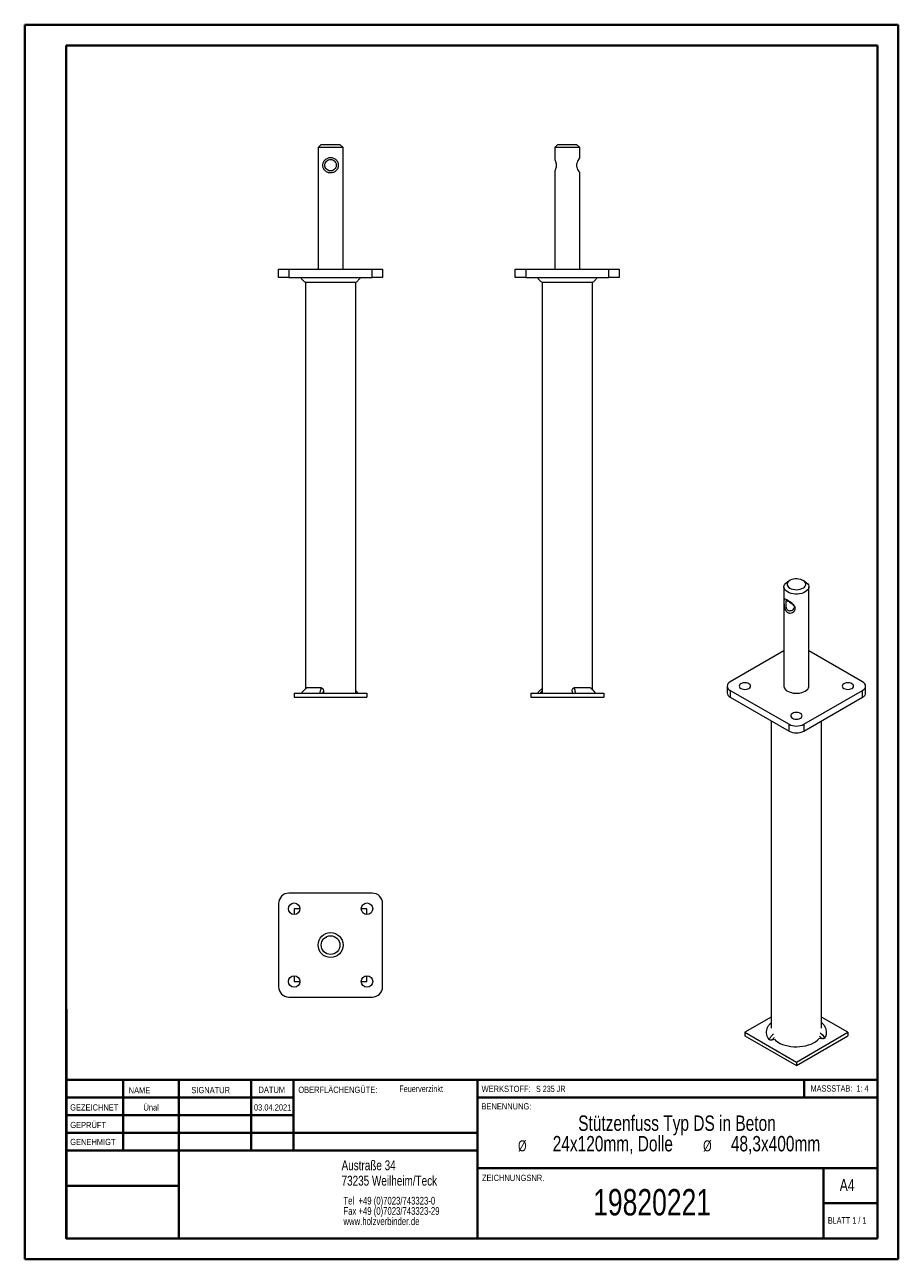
# Model space of a CAD drawing. Header units: millimetres. Extents: x 0 to 210, y 0 to 297.
import ezdxf

# ---------------------------------------------------------------- set-up
doc = ezdxf.new("R2010")
doc.units = ezdxf.units.MM
doc.styles.add('SLDTEXTSTYLE0', font='TXT', dxfattribs={"width": 0.75})
doc.styles.add('SLDTEXTSTYLE1', font='TXT', dxfattribs={"width": 0.681818})
doc.styles.add('SLDTEXTSTYLE2', font='TXT', dxfattribs={"width": 0.7})
doc.styles.add('SLDTEXTSTYLE3', font='TXT', dxfattribs={"width": 0.6875})

# ---------------------------------------------------------------- blocks, each defined once
blk = doc.blocks.new('SW_NOTE_0')
at = {"color": 0, "linetype": 'Continuous', "lineweight": 0, "char_height": 1.8521, "attachment_point": 1, "style": 'SLDTEXTSTYLE0'}
for s, insert in [('Tel  +49 (0)7023/743323-0', (0, 2.39)), ('Fax +49 (0)7023/743323-29', (0, -0.08)), ('www.holzverbinder.de', (0, -2.55))]:
    blk.add_mtext(s, dxfattribs=dict(at, insert=insert))
blk = doc.blocks.new('SW_NOTE_1')
at = {"color": 0, "linetype": 'Continuous', "lineweight": 0, "attachment_point": 2, "style": 'SLDTEXTSTYLE0'}
for s, insert, char_height in [('Stützenfuss Typ DS in Beton', (31.31, 4.77), 3.7042), ('24x120mm, Dolle', (15.89, -0.16), 3.7042), ('%%c', (-5.88, -1.22), 2.646), ('%%c', (38.62, -1.22), 2.646), ('48,3x400mm', (55, -0.16), 3.704)]:
    blk.add_mtext(s, dxfattribs=dict(at, insert=insert, char_height=char_height))

msp = doc.modelspace()

# ---------------------------------------------------------------- linework, layer by layer
at = {"color": 7, "linetype": 'Continuous', "lineweight": 40}
for p, q in [((0.08, 0.21), (0.08, 297.21)), ((0.08, 297.21), (210.08, 297.21)), ((210.08, 0.21), (210.08, 297.21)), ((210.08, 292.21), (210.08, 297.21)), ((10.08, 292.21), (205.08, 292.21)), ((10.08, 5.21), (10.08, 292.21)), ((205.08, 5.21), (205.08, 292.21)), ((10.11, 60.37), (10.11, 5.12)), ((205.08, 43.37), (10.11, 43.37)), ((23.71, 43.37), (23.71, 26.37)), ((37.1, 43.37), (37.1, 5.12)), ((54.51, 43.37), (54.51, 26.37)), ((64.71, 26.37), (64.71, 43.37)), ((108.91, 43.37), (108.91, 5.12)), ((187.47, 39.12), (187.47, 43.37)), ((64.71, 39.1), (10.11, 39.1)), ((205.08, 39.12), (108.91, 39.12)), ((64.71, 34.87), (10.11, 34.87)), ((108.91, 30.62), (10.11, 30.62)), ((108.91, 26.37), (10.11, 26.37)), ((108.91, 22.12), (205.08, 22.12)), ((192.08, 5.21), (192.08, 22.21)), ((37.1, 17.87), (10.11, 17.87)), ((10.11, 13.71), (10.08, 13.71)), ((205.08, 13.71), (192.08, 13.71)), ((10.11, 9.46), (10.08, 9.46)), ((10.08, 5.21), (205.08, 5.21)), ((205.08, 5.21), (180.99, 5.21)), ((0.08, 0.21), (210.08, 0.21))]:
    msp.add_line(p, q, dxfattribs=at)
at = {"color": 7, "linetype": 'Continuous', "lineweight": 15}
for p, q in [((71.36, 268.41), (70.61, 267.66)), ((70.61, 267.66), (70.61, 238.41)), ((73.61, 267.66), (70.61, 267.66)), ((71.36, 268.41), (73.61, 268.41)), ((73.61, 268.41), (75.86, 268.41)), ((76.61, 267.66), (73.61, 267.66)), ((76.61, 267.66), (75.86, 268.41)), ((76.61, 238.41), (76.61, 267.66)), ((128.26, 268.41), (127.51, 267.66)), ((127.51, 267.66), (127.51, 264.78)), ((133.51, 267.66), (127.51, 267.66)), ((128.26, 268.41), (132.76, 268.41)), ((133.51, 267.66), (132.76, 268.41)), ((133.51, 265.19), (133.51, 267.66)), ((127.51, 262.05), (127.51, 238.41)), ((133.51, 238.41), (133.51, 261.62)), ((61.11, 236.41), (61.11, 238.41)), ((61.11, 238.41), (63.61, 238.41)), ((63.61, 238.41), (63.61, 236.41)), ((63.61, 238.41), (83.61, 238.41)), ((83.61, 236.41), (83.61, 238.41)), ((83.61, 238.41), (86.11, 238.41)), ((86.11, 238.41), (86.11, 236.41)), ((118.01, 236.41), (118.01, 238.41)), ((118.01, 238.41), (120.51, 238.41)), ((120.51, 238.41), (120.51, 236.41)), ((120.51, 238.41), (140.51, 238.41)), ((140.51, 236.41), (140.51, 238.41)), ((140.51, 238.41), (143.01, 238.41)), ((143.01, 238.41), (143.01, 236.41)), ((63.61, 236.41), (61.11, 236.41)), ((63.61, 236.41), (83.61, 236.41)), ((67.57, 235.19), (67.57, 137.44)), ((79.65, 136.41), (79.65, 235.19)), ((86.11, 236.41), (83.61, 236.41)), ((120.51, 236.41), (118.01, 236.41)), ((120.51, 236.41), (140.51, 236.41)), ((124.48, 235.19), (124.48, 136.41)), ((136.55, 137.27), (136.55, 235.19)), ((143.01, 236.41), (140.51, 236.41)), ((184, 163.52), (183.47, 163.21)), ((187.71, 163.21), (187.18, 163.52)), ((182.59, 161.99), (182.59, 138.1)), ((188.59, 138.1), (188.59, 161.99)), ((182.59, 146.58), (169.68, 139.13)), ((201.5, 139.13), (188.59, 146.58)), ((71.9, 137), (71.9, 136.41)), ((168.95, 138.1), (168.95, 136.47)), ((169.68, 137.08), (183.82, 128.92)), ((169.68, 137.08), (169.68, 135.45)), ((187.36, 128.92), (201.5, 137.08)), ((201.5, 135.45), (201.5, 137.08)), ((202.23, 136.47), (202.23, 138.1)), ((64.86, 136.41), (64.86, 135.41)), ((64.86, 136.41), (82.36, 136.41)), ((64.86, 135.41), (82.36, 135.41)), ((79.72, 136.41), (79.65, 136.5)), ((82.36, 136.41), (82.36, 135.41)), ((121.76, 136.41), (121.76, 135.41)), ((121.76, 136.41), (139.26, 136.41)), ((121.76, 135.41), (139.26, 135.41)), ((139.26, 136.41), (139.26, 135.41)), ((169.68, 135.45), (183.82, 127.29)), ((187.36, 127.29), (201.5, 135.45)), ((179.55, 129.75), (179.55, 55.82)), ((183.82, 127.29), (183.82, 128.92)), ((187.36, 128.92), (187.36, 127.29)), ((191.63, 55.82), (191.63, 129.75)), ((83.61, 88.3), (63.61, 88.3)), ((61.11, 85.8), (61.11, 65.8)), ((66.23, 84.55), (64.86, 84.55)), ((64.86, 84.55), (64.86, 83.18)), ((82.36, 84.55), (80.98, 84.55)), ((82.36, 83.18), (82.36, 84.55)), ((86.11, 65.8), (86.11, 85.8)), ((64.86, 68.43), (64.86, 67.05)), ((82.36, 67.05), (82.36, 68.43)), ((64.86, 67.05), (66.23, 67.05)), ((80.98, 67.05), (82.36, 67.05)), ((63.61, 63.3), (83.61, 63.3)), ((179.55, 58.48), (173.21, 54.82)), ((197.96, 54.82), (191.63, 58.48)), ((191.83, 56.95), (191.63, 57.13)), ((173.21, 54.82), (173.21, 54)), ((173.21, 54.82), (185.59, 47.67)), ((173.21, 54), (185.59, 46.86)), ((185.59, 47.67), (197.96, 54.82)), ((185.59, 46.86), (197.96, 54)), ((197.96, 54.82), (197.96, 54)), ((179.8, 53), (180.28, 53.16)), ((191.14, 53.45), (191.65, 53.32)), ((185.59, 47.67), (185.59, 46.86))]:
    msp.add_line(p, q, dxfattribs=at)
at = {"color": 7, "linetype": 'Continuous', "lineweight": 0}
for p, q in [((64.71, 39.12), (10.11, 39.12)), ((23.71, 5.21), (23.71, 5.12)), ((54.51, 5.21), (54.51, 5.12))]:
    msp.add_line(p, q, dxfattribs=at)
at = {"color": 7, "linetype": 'Continuous', "lineweight": 15, "flags": 128}
for points in [[(184, 161.68), (184.35, 161.52), (184.75, 161.39), (185.19, 161.32), (185.65, 161.3), (186.1, 161.34), (186.53, 161.42), (186.92, 161.55), (187.26, 161.73), (187.53, 161.94), (187.72, 162.18), (187.82, 162.44), (187.83, 162.7), (187.75, 162.96), (187.58, 163.2), (187.33, 163.42), (187.01, 163.61), (186.63, 163.75), (186.21, 163.85), (185.76, 163.9), (185.3, 163.89), (184.86, 163.83), (184.45, 163.72), (184.08, 163.56), (183.77, 163.37), (183.54, 163.14), (183.4, 162.89), (183.34, 162.63), (183.37, 162.37), (183.5, 162.12), (183.71, 161.89), (184, 161.68)], [(183.47, 160.76), (183.13, 161), (182.87, 161.26), (182.69, 161.54), (182.6, 161.84), (182.6, 162.14), (182.69, 162.44), (182.87, 162.72), (183.13, 162.98), (183.47, 163.21)], [(187.71, 163.21), (188.05, 162.98), (188.31, 162.72), (188.49, 162.44), (188.58, 162.14), (188.58, 161.84), (188.49, 161.54), (188.31, 161.26), (188.05, 161), (187.71, 160.76), (187.31, 160.57), (186.86, 160.42), (186.36, 160.32), (185.85, 160.26), (185.33, 160.26), (184.81, 160.32), (184.32, 160.42), (183.87, 160.57), (183.47, 160.76)], [(169.68, 139.13), (169.37, 138.91), (169.14, 138.66), (168.99, 138.39), (168.95, 138.1), (168.99, 137.82), (169.14, 137.55), (169.37, 137.3), (169.68, 137.08)], [(172.24, 137.54), (172.53, 137.42), (172.86, 137.34), (173.21, 137.31), (173.57, 137.34), (173.9, 137.42), (174.19, 137.54), (174.4, 137.71), (174.54, 137.9), (174.59, 138.1), (174.54, 138.31), (174.4, 138.5), (174.19, 138.67), (173.9, 138.79), (173.57, 138.87), (173.21, 138.9), (172.86, 138.87), (172.53, 138.79), (172.24, 138.67), (172.02, 138.5), (171.89, 138.31), (171.84, 138.1), (171.89, 137.9), (172.02, 137.71), (172.24, 137.54)], [(183.47, 136.88), (183.87, 136.69), (184.32, 136.54), (184.81, 136.43), (185.33, 136.38), (185.85, 136.38), (186.36, 136.43), (186.86, 136.54), (187.31, 136.69), (187.71, 136.88), (188.05, 137.11), (188.31, 137.37), (188.49, 137.66), (188.58, 137.95), (188.59, 138.1)], [(196.99, 137.54), (197.28, 137.42), (197.61, 137.34), (197.96, 137.31), (198.32, 137.34), (198.65, 137.42), (198.94, 137.54), (199.15, 137.71), (199.29, 137.9), (199.34, 138.1), (199.29, 138.31), (199.15, 138.5), (198.94, 138.67), (198.65, 138.79), (198.32, 138.87), (197.96, 138.9), (197.61, 138.87), (197.28, 138.79), (196.99, 138.67), (196.77, 138.5), (196.63, 138.31), (196.59, 138.1), (196.63, 137.9), (196.77, 137.71), (196.99, 137.54)], [(201.5, 137.08), (201.81, 137.3), (202.04, 137.55), (202.18, 137.82), (202.23, 138.1), (202.18, 138.39), (202.04, 138.66), (201.81, 138.91), (201.5, 139.13)], [(184.62, 130.4), (184.9, 130.27), (185.23, 130.19), (185.59, 130.17), (185.94, 130.19), (186.28, 130.27), (186.56, 130.4), (186.78, 130.56), (186.92, 130.76), (186.96, 130.96), (186.92, 131.17), (186.78, 131.36), (186.56, 131.52), (186.28, 131.65), (185.94, 131.73), (185.59, 131.76), (185.23, 131.73), (184.9, 131.65), (184.62, 131.52), (184.4, 131.36), (184.26, 131.17), (184.21, 130.96), (184.26, 130.76), (184.4, 130.56), (184.62, 130.4)], [(179.55, 57.1), (179.49, 57.06), (179.29, 56.89), (179.29, 56.89), (179.29, 56.89)], [(191.32, 54.73), (191.87, 54.18), (192.22, 53.76), (192.45, 53.46), (192.45, 53.46), (192.45, 53.46)], [(181.68, 52.16), (182.26, 51.91), (182.9, 51.7), (183.57, 51.53), (184.27, 51.42), (184.99, 51.35), (185.72, 51.33), (186.44, 51.37), (187.16, 51.45), (187.85, 51.59), (188.51, 51.77), (189.12, 51.99), (189.69, 52.26), (190.19, 52.56), (190.63, 52.9), (190.99, 53.26), (191.14, 53.45)]]:
    msp.add_lwpolyline(points, dxfattribs=at)
at = {"color": 7, "linetype": 'Continuous', "lineweight": 15}
for centre, radius in [((64.86, 84.55), 1.38), ((82.36, 84.55), 1.38), ((73.61, 75.8), 3), ((73.61, 75.8), 2.25), ((64.86, 67.05), 1.38), ((82.36, 67.05), 1.38)]:
    msp.add_circle(centre, radius, dxfattribs=at)
for centre, radius, start, end in [((184.09, 138.25), 1.51, 185.6534, 245.6668), ((170.2, 136.6), 1.26, 185.6948, 245.6253), ((200.98, 136.6), 1.26, 294.3747, 354.3052), ((185.59, 132.33), 3.84, 242.6097, 297.3903), ((185.59, 130.7), 3.84, 242.6097, 297.3903), ((63.61, 85.8), 2.5, 90, 180), ((83.61, 85.8), 2.5, 0, 90), ((63.61, 65.8), 2.5, 180, 270), ((83.61, 65.8), 2.5, 270, 0), ((183.65, 56.41), 4.68, 224.0165, 245.1573)]:
    msp.add_arc(centre, radius, start, end, dxfattribs=at)
for points, knots in [([(75.55, 263.41), (75.54, 263.29), (75.52, 263.04), (75.36, 262.59), (75.01, 262.11), (74.49, 261.79), (74.01, 261.65), (73.62, 261.61), (73.22, 261.64), (72.73, 261.78), (72.21, 262.11), (71.86, 262.58), (71.7, 263.04), (71.66, 263.4), (71.7, 263.77), (71.85, 264.22), (72.2, 264.7), (72.72, 265.03), (73.21, 265.17), (73.6, 265.21), (74, 265.17), (74.49, 265.03), (75.01, 264.7), (75.36, 264.23), (75.52, 263.77), (75.54, 263.53), (75.55, 263.41)], [0, 0, 0, 0, 0.03002, 0.060349, 0.121871, 0.184925, 0.217136, 0.24939, 0.281898, 0.314208, 0.377563, 0.439111, 0.469386, 0.499361, 0.529591, 0.559763, 0.621538, 0.684799, 0.717044, 0.749583, 0.782098, 0.814399, 0.877933, 0.939666, 0.97, 1, 1, 1, 1]), ([(74.98, 263.41), (74.98, 263.5), (74.97, 263.69), (74.85, 264.04), (74.61, 264.4), (74.24, 264.65), (73.89, 264.76), (73.61, 264.79), (73.32, 264.76), (72.97, 264.65), (72.61, 264.39), (72.36, 264.03), (72.25, 263.68), (72.22, 263.4), (72.25, 263.12), (72.37, 262.77), (72.61, 262.41), (72.98, 262.16), (73.33, 262.05), (73.61, 262.02), (73.89, 262.05), (74.24, 262.16), (74.61, 262.42), (74.85, 262.78), (74.97, 263.13), (74.98, 263.31), (74.98, 263.41)], [0, 0, 0, 0, 0.030762, 0.062006, 0.125408, 0.188601, 0.219635, 0.250392, 0.28118, 0.312177, 0.375129, 0.438584, 0.469658, 0.500655, 0.531393, 0.562578, 0.625784, 0.688787, 0.719825, 0.750575, 0.781093, 0.812055, 0.874791, 0.937979, 0.969217, 1, 1, 1, 1]), ([(127.51, 264.78), (127.52, 264.77), (127.53, 264.74), (127.62, 264.53), (127.74, 264.21), (127.83, 263.78), (127.86, 263.32), (127.81, 262.89), (127.71, 262.52), (127.6, 262.22), (127.52, 262.05), (127.52, 262.05), (127.52, 262.05)], [0, 0, 0, 0, 0.10012, 0.200036, 0.305299, 0.417029, 0.52254, 0.617945, 0.715613, 0.823462, 0.934784, 1, 1, 1, 1]), ([(133.51, 261.62), (133.51, 261.63), (133.5, 261.64), (133.4, 261.79), (133.19, 262.11), (132.95, 262.58), (132.83, 263.04), (132.79, 263.4), (132.83, 263.77), (132.95, 264.22), (133.19, 264.7), (133.4, 265.03), (133.49, 265.16), (133.52, 265.2), (133.51, 265.19), (133.51, 265.19)], [0, 0, 0, 0, 0.063777, 0.128397, 0.255108, 0.378205, 0.438755, 0.498704, 0.559165, 0.61951, 0.743059, 0.869582, 0.934072, 0.999152, 1, 1, 1, 1]), ([(133.28, 264.78), (133.32, 264.85), (133.4, 264.99), (133.47, 265.12), (133.51, 265.19)], [0, 0, 0, 0, 0.499997, 1, 1, 1, 1]), ([(133.51, 261.62), (133.47, 261.69), (133.4, 261.83), (133.32, 261.96), (133.28, 262.03)], [0, 0, 0, 0, 0.500005, 1, 1, 1, 1]), ([(66.36, 236.41), (66.55, 236.17), (66.91, 235.73), (67.36, 235.36), (67.57, 235.19)], [0, 0, 0, 0, 0.518455, 1, 1, 1, 1]), ([(73.61, 235.16), (73.29, 235.16), (72.64, 235.16), (71.69, 235.17), (70.92, 235.17), (70.34, 235.16), (69.79, 235.16), (69.29, 235.16), (68.86, 235.16), (68.47, 235.16), (68.15, 235.16), (67.91, 235.16), (67.72, 235.16), (67.62, 235.16), (67.61, 235.16), (67.61, 235.16)], [0, 0, 0, 0, 0.102018, 0.206067, 0.312248, 0.366144, 0.420826, 0.526984, 0.580868, 0.635537, 0.74172, 0.795616, 0.850298, 0.956495, 1, 1, 1, 1]), ([(79.61, 235.16), (79.59, 235.16), (79.57, 235.16), (79.43, 235.16), (79.24, 235.16), (78.96, 235.16), (78.61, 235.16), (78.22, 235.16), (77.75, 235.16), (77.23, 235.16), (76.68, 235.17), (76.07, 235.17), (75.44, 235.17), (75, 235.16), (74.51, 235.16), (74.06, 235.16), (73.72, 235.16), (73.61, 235.16)], [0, 0, 0, 0, 0.104226, 0.158122, 0.212803, 0.318984, 0.372879, 0.42756, 0.533742, 0.587639, 0.642321, 0.748489, 0.802378, 0.857054, 0.892516, 0.963973, 1, 1, 1, 1]), ([(79.65, 235.19), (79.86, 235.36), (80.31, 235.73), (80.67, 236.17), (80.86, 236.41)], [0, 0, 0, 0, 0.4815447, 1, 1, 1, 1]), ([(123.26, 236.41), (123.45, 236.17), (123.81, 235.73), (124.26, 235.36), (124.48, 235.19)], [0, 0, 0, 0, 0.518455, 1, 1, 1, 1]), ([(136.51, 235.16), (136.5, 235.16), (136.47, 235.16), (136.22, 235.17), (135.9, 235.17), (135.55, 235.16), (135.16, 235.16), (134.7, 235.16), (134.19, 235.16), (133.64, 235.16), (133.04, 235.16), (132.41, 235.16), (131.76, 235.16), (131.09, 235.16), (130.41, 235.16), (129.74, 235.16), (129.07, 235.16), (128.43, 235.16), (127.81, 235.16), (127.22, 235.16), (126.68, 235.16), (126.31, 235.16), (125.96, 235.16), (125.65, 235.16), (125.37, 235.16), (125.12, 235.16), (124.92, 235.16), (124.76, 235.16), (124.63, 235.16), (124.53, 235.16), (124.53, 235.16), (124.53, 235.16)], [0, 0, 0, 0, 0.051003, 0.103022, 0.156106, 0.183051, 0.210389, 0.263462, 0.290401, 0.317732, 0.370818, 0.397763, 0.4251, 0.478193, 0.505141, 0.532483, 0.585575, 0.612524, 0.639866, 0.692959, 0.719907, 0.747249, 0.773631, 0.800195, 0.827338, 0.854679, 0.881061, 0.907625, 0.934768, 0.96211, 1, 1, 1, 1]), ([(136.55, 235.19), (136.77, 235.36), (137.21, 235.73), (137.58, 236.17), (137.76, 236.41)], [0, 0, 0, 0, 0.481545, 1, 1, 1, 1]), ([(185.34, 156.79), (185.33, 156.69), (185.31, 156.5), (185.1, 156.14), (184.69, 155.8), (184.17, 155.66), (183.76, 155.7), (183.47, 155.82), (183.21, 156.02), (182.93, 156.37), (182.71, 156.93), (182.62, 157.57), (182.6, 158.05), (182.6, 158.38), (182.6, 158.65), (182.62, 158.91), (182.7, 159.06), (182.92, 159.02), (183.2, 158.9), (183.46, 158.76), (183.75, 158.58), (184.17, 158.31), (184.69, 157.91), (185.1, 157.47), (185.31, 157.09), (185.33, 156.89), (185.34, 156.79)], [0, 0, 0, 0, 0.03002, 0.060349, 0.121871, 0.184925, 0.217136, 0.24939, 0.281898, 0.314208, 0.377563, 0.439111, 0.469386, 0.499361, 0.529591, 0.559763, 0.621538, 0.684799, 0.717044, 0.749583, 0.782098, 0.814399, 0.877933, 0.939666, 0.97, 1, 1, 1, 1]), ([(185.07, 157.1), (185.06, 157.17), (185.04, 157.32), (184.88, 157.61), (184.56, 157.92), (184.16, 158.19), (183.84, 158.39), (183.63, 158.52), (183.45, 158.62), (183.26, 158.71), (183.14, 158.73), (183.12, 158.62), (183.12, 158.43), (183.13, 158.22), (183.12, 157.97), (183.12, 157.59), (183.14, 157.11), (183.26, 156.67), (183.45, 156.4), (183.63, 156.25), (183.85, 156.17), (184.16, 156.16), (184.56, 156.3), (184.88, 156.58), (185.04, 156.87), (185.06, 157.02), (185.07, 157.1)], [0, 0, 0, 0, 0.030762, 0.062006, 0.125408, 0.188601, 0.219635, 0.250392, 0.28118, 0.312177, 0.375129, 0.438584, 0.469658, 0.500655, 0.531393, 0.562578, 0.625784, 0.688787, 0.719825, 0.750575, 0.781093, 0.812055, 0.874791, 0.937979, 0.969217, 1, 1, 1, 1]), ([(67.82, 137.64), (67.73, 137.57), (67.46, 137.36), (67.06, 136.97), (66.76, 136.61), (66.61, 136.42), (66.61, 136.41)], [0, 0, 0, 0, 0.2022044, 0.5817003, 0.9804466, 1, 1, 1, 1]), ([(67.85, 137.66), (67.64, 137.48), (67.28, 137.19), (66.89, 136.76), (66.69, 136.51), (66.62, 136.41), (66.62, 136.41)], [0, 0, 0, 0, 0.4646406, 0.7832843, 0.9999916, 1, 1, 1, 1]), ([(71.41, 137.66), (71, 137.66), (70.3, 137.66), (69.43, 137.66), (68.76, 137.66), (68.23, 137.66), (67.96, 137.66), (67.86, 137.66), (67.85, 137.66)], [0, 0, 0, 0, 0.243701, 0.426094, 0.613776, 0.796171, 0.983856, 1, 1, 1, 1]), ([(71.05, 136.41), (71.05, 136.41), (71.07, 136.51), (71.12, 136.72), (71.19, 136.99), (71.25, 137.22), (71.31, 137.39), (71.36, 137.54), (71.39, 137.62), (71.41, 137.66)], [0, 0, 0, 0, 0.000008, 0.227021, 0.454976, 0.614146, 0.773639, 0.886762, 1, 1, 1, 1]), ([(71.41, 137.66), (71.45, 137.65), (71.55, 137.64), (71.68, 137.56), (71.79, 137.44), (71.87, 137.26), (71.9, 137.11), (71.9, 137.01), (71.9, 137)], [0, 0, 0, 0, 0.163086, 0.32568, 0.500488, 0.70412, 0.947081, 1, 1, 1, 1]), ([(71.9, 137), (71.87, 136.89), (71.81, 136.7), (71.76, 136.5), (71.73, 136.41)], [0, 0, 0, 0, 0.571333, 1, 1, 1, 1]), ([(80.16, 136.41), (80.12, 136.46), (79.97, 136.68), (79.79, 136.89), (79.65, 137.05)], [0, 0, 0, 0, 0.22959, 1, 1, 1, 1]), ([(123.37, 136.41), (123.37, 136.41), (123.45, 136.51), (123.62, 136.72), (123.87, 136.99), (124.1, 137.22), (124.29, 137.39), (124.41, 137.5), (124.47, 137.54), (124.48, 137.54)], [0, 0, 0, 0, 0.000009, 0.253256, 0.507555, 0.685119, 0.863044, 0.989239, 1, 1, 1, 1]), ([(124.48, 136.93), (124.38, 136.85), (124.2, 136.68), (124.04, 136.5), (123.96, 136.41)], [0, 0, 0, 0, 0.516654, 1, 1, 1, 1]), ([(131.68, 137), (131.68, 137.08), (131.7, 137.24), (131.8, 137.44), (131.93, 137.58), (132.07, 137.65), (132.16, 137.66), (132.19, 137.66)], [0, 0, 0, 0, 0.2714217, 0.5099159, 0.7062286, 0.9036848, 1, 1, 1, 1]), ([(131.79, 136.41), (131.77, 136.53), (131.74, 136.72), (131.7, 136.9), (131.68, 136.96)], [0, 0, 0, 0, 0.6226881, 1, 1, 1, 1]), ([(132.19, 137.66), (132.23, 137.48), (132.3, 137.19), (132.38, 136.76), (132.42, 136.51), (132.43, 136.41), (132.43, 136.41)], [0, 0, 0, 0, 0.464641, 0.783284, 0.999992, 1, 1, 1, 1]), ([(136.09, 137.66), (135.9, 137.66), (135.57, 137.66), (134.85, 137.66), (134.1, 137.66), (133.23, 137.66), (132.57, 137.66), (132.22, 137.66), (132.19, 137.66)], [0, 0, 0, 0, 0.243701, 0.426094, 0.613776, 0.796171, 0.983856, 1, 1, 1, 1]), ([(137.3, 136.41), (137.3, 136.41), (137.22, 136.51), (137.06, 136.72), (136.82, 136.99), (136.6, 137.22), (136.42, 137.39), (136.25, 137.54), (136.15, 137.62), (136.09, 137.66)], [0, 0, 0, 0, 0.0000084, 0.2270211, 0.4549764, 0.6141461, 0.7736394, 0.8867618, 1, 1, 1, 1]), ([(137.32, 136.4), (137.25, 136.5), (137.06, 136.76), (136.68, 137.18), (136.34, 137.48), (136.15, 137.63), (136.14, 137.64)], [0, 0, 0, 0, 0.19701, 0.577127, 0.976271, 1, 1, 1, 1]), ([(179.29, 56.89), (179.13, 56.72), (178.8, 56.34), (178.47, 55.71), (178.31, 55.01), (178.36, 54.3), (178.58, 53.66), (178.86, 53.27), (178.98, 53.1)], [0, 0, 0, 0, 0.1446017, 0.3211476, 0.5028498, 0.6790415, 0.8602928, 1, 1, 1, 1]), ([(192.45, 53.46), (192.54, 53.64), (192.75, 54.05), (192.87, 54.71), (192.8, 55.41), (192.52, 56.1), (192.18, 56.62), (191.88, 56.88), (191.81, 56.95)], [0, 0, 0, 0, 0.157203, 0.349134, 0.546671, 0.738217, 0.935264, 1, 1, 1, 1]), ([(178.98, 53.1), (178.98, 53.1), (179.05, 53.21), (179.2, 53.42), (179.42, 53.71), (179.62, 53.96), (179.79, 54.15), (179.93, 54.31), (180.02, 54.39), (180.05, 54.43)], [0, 0, 0, 0, 0.0000087, 0.2332094, 0.4673786, 0.6308871, 0.7947279, 0.9109339, 1, 1, 1, 1]), ([(180.28, 53.61), (180.19, 53.5), (180.02, 53.31), (179.87, 53.1), (179.8, 53)], [0, 0, 0, 0, 0.5441757, 1, 1, 1, 1]), ([(191.65, 53.32), (191.55, 53.45), (191.39, 53.65), (191.21, 53.83), (191.14, 53.9)], [0, 0, 0, 0, 0.622688, 1, 1, 1, 1]), ([(179.8, 53), (179.76, 52.99), (179.68, 52.97), (179.57, 52.95), (179.45, 52.95), (179.35, 52.95), (179.26, 52.96), (179.18, 52.98), (179.11, 53), (179.06, 53.03), (179.01, 53.06), (178.99, 53.08), (178.98, 53.1)], [0, 0, 0, 0, 0.134817, 0.272837, 0.387797, 0.505708, 0.597709, 0.692129, 0.770115, 0.850257, 0.92401, 1, 1, 1, 1]), ([(192.45, 53.46), (192.43, 53.43), (192.39, 53.38), (192.27, 53.33), (192.12, 53.29), (191.9, 53.28), (191.74, 53.31), (191.65, 53.32)], [0, 0, 0, 0, 0.151612, 0.302896, 0.461933, 0.690343, 1, 1, 1, 1])]:
    msp.add_open_spline(points, degree=3, knots=knots, dxfattribs=at)

# ---------------------------------------------------------------- block references
at = {"color": 7, "linetype": 'Continuous', "lineweight": 0}
for name, p in [('SW_NOTE_1', (125.57, 30.05)), ('SW_NOTE_0', (76.7, 12.85))]:
    msp.add_blockref(name, p, dxfattribs=at)

# ---------------------------------------------------------------- texts
for s, insert, char_height, attachment_point, style in [('NAME', (25.07, 41.62), 1.5, 1, 'SLDTEXTSTYLE0'), ('SIGNATUR', (40.14, 41.68), 1.5, 1, 'SLDTEXTSTYLE0'), ('DATUM', (56.28, 41.74), 1.5, 1, 'SLDTEXTSTYLE0'), ('OBERFLÄCHENGÜTE:', (65.86, 41.74), 1.5, 1, 'SLDTEXTSTYLE0'), ('Feuerverzinkt', (90.14, 42.03), 1.5875, 1, 'SLDTEXTSTYLE0'), ('WERKSTOFF:', (109.91, 41.96), 1.5, 1, 'SLDTEXTSTYLE0'), ('S 235 JR', (122.99, 41.96), 1.5, 1, 'SLDTEXTSTYLE3'), ('MASSSTAB:  1: 4', (188.99, 42.07), 1.5, 1, 'SLDTEXTSTYLE2'), ('GEZEICHNET', (11, 37.51), 1.5, 1, 'SLDTEXTSTYLE0'), ('Ünal', (30.47, 37.5), 1.499, 2, 'SLDTEXTSTYLE0'), ('03.04.2021', (59.68, 37.5), 1.499, 2, 'SLDTEXTSTYLE0'), ('BENENNUNG:', (109.88, 37.77), 1.5, 1, 'SLDTEXTSTYLE0'), ('GEPRÜFT', (11.03, 33.28), 1.5, 1, 'SLDTEXTSTYLE0'), ('GENEHMIGT', (11.02, 29.19), 1.5, 1, 'SLDTEXTSTYLE0'), ('Austraße 34', (76.25, 24.02), 2.3813, 1, 'SLDTEXTSTYLE0'), ('73235 Weilheim/Teck', (76.25, 20.32), 2.3813, 1, 'SLDTEXTSTYLE0'), ('ZEICHNUNGSNR.', (110, 20.55), 1.5, 1, 'SLDTEXTSTYLE0'), ('A4', (196, 19.52), 2.91, 1, 'SLDTEXTSTYLE0'), ('19820221', (150.9, 17.12), 6.35, 2, 'SLDTEXTSTYLE0'), ('BLATT 1 / 1', (193.16, 10.36), 1.5875, 1, 'SLDTEXTSTYLE1')]:
    msp.add_mtext(s, dxfattribs=dict(at, insert=insert, char_height=char_height, attachment_point=attachment_point, style=style))

doc.saveas('drawing.dxf')
